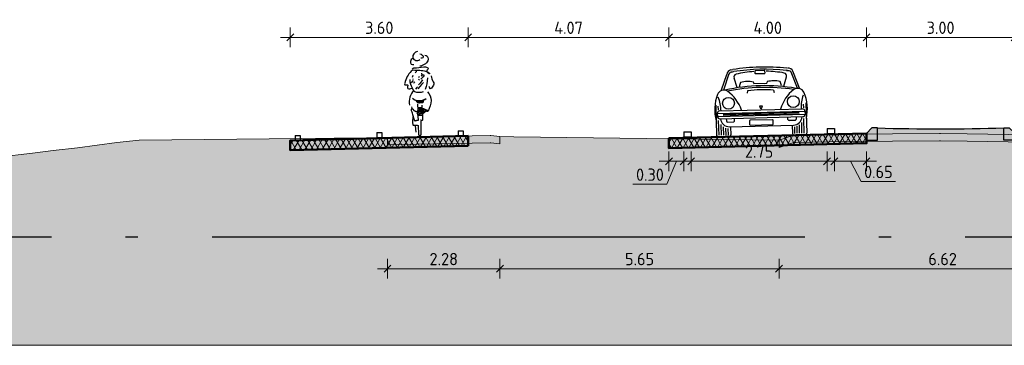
# Model space of a CAD drawing. Header units: metres. Extents: x -54 to 109, y -117 to 84.
# Tile 44 of 256: x 6.69 to 26.62, y -85.62 to -79.03. Entities that reach past the tile are written whole.
import ezdxf

# ---------------------------------------------------------------- set-up
doc = ezdxf.new("R2010")
doc.units = ezdxf.units.M
doc.linetypes.add('AL-NAP_LIJN', pattern=[15.25, 12, -1.5, 0.25, -1.5])
doc.layers.get('Defpoints').update_dxf_attribs({"color": 151})
for name, color, linetype, lineweight in [('B-WE-GW-MAAIVELD-GD', 253, 'Continuous', 18), ('N-WE-GR-BOOM-S', 90, 'Continuous', 25), ('N-WE-VH-KANTOPSLUITING_TROTTOIRBAND_RWS-SD', 210, 'Continuous', 25), ('N-WE-VH-VERHARDING-GD', 252, 'Continuous', 50), ('N-WE-VH-VERHARDING_ASFALT_DEKLAAG-AD', 252, 'Continuous', 18), ('N-WE-VW-MARKERING-GD', 7, 'Continuous', 35), ('N-WE-VW-MARKERING-S', 7, 'Continuous', 25), ('X-XX-AL-AANKLEDING-SD', 7, 'Continuous', 25), ('X-XX-AL-M', 7, 'Continuous', 18), ('X-XX-AL-NAP-GD', 7, 'AL-NAP_LIJN', 25), ('X-XX-AL_BINDEND-M', 10, 'Continuous', 18)]:
    doc.layers.add(name, color=color, linetype=linetype, lineweight=lineweight)
doc.layers.add('N-WE-GW-GROND_ZAND_DRAINEERZAND-V', color=7, linetype='Continuous', lineweight=18, true_color=0xf6e8be)
doc.layers.add('N-WE-GW-GROND_ZAND_FUNDERINGSZAND-V', color=7, linetype='Continuous', lineweight=18, true_color=0xf8ed6b)
doc.styles.add('NLCS-ISO-M100-T25', font='NLCS-ISO.ttf', dxfattribs={"height": 0.25})
doc.dimstyles.new('NLCS-M100-T25-SCHRAP_L2_H2', dxfattribs={"dimscale": 0.1, "dimtxt": 2.5, "dimasz": 1.4, "dimexe": 2, "dimexo": 2, "dimgap": 0.7, "dimtad": 1, "dimzin": 0, "dimdsep": 46, "dimtxsty": 'NLCS-ISO-M100-T25', "dimblk": 'OBLIQUE', "dimcen": 0, "dimdle": 2, "dimclrd": 256, "dimclre": 256, "dimclrt": 256, "dimazin": 0, "dimtfac": 1, "dimtdec": 3, "dimtofl": 0, "dimtmove": 0, "dimatfit": 3, "dimldrblk": 'OBLIQUE', "dimfxl": 2, "dimfxlon": 1, "dimtfillclr": 256, "dimtolj": 1, "dimtzin": 0, "dimlwd": -1, "dimlwe": -1, "dimarcsym": 0})

# ---------------------------------------------------------------- blocks, each defined once
blk = doc.blocks.new('VW-MARKERING_015')
at = {"layer": 'N-WE-VW-MARKERING-S'}
for p, q in [((-0.075, 0.1), (0.075, 0.1)), ((-0.075, 0.1), (-0.075, 0)), ((-0.075, 0), (0.075, 0)), ((0.075, 0.1), (0.075, 0))]:
    blk.add_line(p, q, dxfattribs=at)
blk = doc.blocks.new('_Oblique')
at = {"color": 0, "linetype": 'ByBlock', "lineweight": -2}
blk.add_line((-0.5, -0.5), (0.5, 0.5), dxfattribs=at)
blk = doc.blocks.new('*D299')
at = {"layer": 'Defpoints', "color": 0, "transparency": 16777216}
for p in [(19.834, -81.426), (20.134, -81.418), (20.134, -81.895)]:
    blk.add_point(p, dxfattribs=at)
at = {"layer": 'X-XX-AL_BINDEND-M', "transparency": 16777216}
for p, q in [((19.834, -81.695), (19.834, -82.095)), ((20.134, -81.695), (20.134, -82.095)), ((19.634, -81.895), (20.334, -81.895)), ((19.984, -81.895), (19.794, -82.362)), ((19.794, -82.362), (19.104, -82.362))]:
    blk.add_line(p, q, dxfattribs=at)
at = {"layer": 'X-XX-AL_BINDEND-M', "transparency": 16777216, "xscale": 0.14, "yscale": 0.14, "zscale": 0.14, "rotation": 180}
blk.add_blockref('_Oblique', (19.834, -81.895), dxfattribs=at)
at = {"layer": 'X-XX-AL_BINDEND-M', "transparency": 16777216, "xscale": 0.14, "yscale": 0.14, "zscale": 0.14}
blk.add_blockref('_Oblique', (20.134, -81.895), dxfattribs=at)
at = {"layer": 'X-XX-AL_BINDEND-M', "transparency": 16777216, "insert": (19.449, -82.167), "char_height": 0.25, "attachment_point": 5, "style": 'NLCS-ISO-M100-T25'}
blk.add_mtext('\\A1;0.30', dxfattribs=at)
blk = doc.blocks.new('*D300')
at = {"layer": 'Defpoints', "color": 0, "transparency": 16777216}
for p in [(20.284, -81.414), (23.034, -81.346), (23.034, -81.895)]:
    blk.add_point(p, dxfattribs=at)
at = {"layer": 'X-XX-AL_BINDEND-M', "transparency": 16777216}
for p, q in [((20.284, -81.695), (20.284, -82.095)), ((23.034, -81.695), (23.034, -82.095)), ((20.084, -81.895), (23.234, -81.895))]:
    blk.add_line(p, q, dxfattribs=at)
at = {"layer": 'X-XX-AL_BINDEND-M', "transparency": 16777216, "xscale": 0.14, "yscale": 0.14, "zscale": 0.14, "rotation": 180}
blk.add_blockref('_Oblique', (20.284, -81.895), dxfattribs=at)
at = {"layer": 'X-XX-AL_BINDEND-M', "transparency": 16777216, "xscale": 0.14, "yscale": 0.14, "zscale": 0.14}
blk.add_blockref('_Oblique', (23.034, -81.895), dxfattribs=at)
at = {"layer": 'X-XX-AL_BINDEND-M', "transparency": 16777216, "insert": (21.659, -81.7), "char_height": 0.25, "attachment_point": 5, "style": 'NLCS-ISO-M100-T25'}
blk.add_mtext('\\A1;2.75', dxfattribs=at)
blk = doc.blocks.new('*D301')
at = {"layer": 'Defpoints', "color": 0, "transparency": 16777216}
for p in [(23.184, -81.331), (23.834, -81.33), (23.834, -81.895)]:
    blk.add_point(p, dxfattribs=at)
at = {"layer": 'X-XX-AL_BINDEND-M', "transparency": 16777216}
for p, q in [((23.184, -81.695), (23.184, -82.095)), ((23.834, -81.695), (23.834, -82.095)), ((22.984, -81.895), (24.034, -81.895)), ((23.509, -81.895), (23.729, -82.307)), ((23.729, -82.307), (24.419, -82.307))]:
    blk.add_line(p, q, dxfattribs=at)
at = {"layer": 'X-XX-AL_BINDEND-M', "transparency": 16777216, "xscale": 0.14, "yscale": 0.14, "zscale": 0.14, "rotation": 180}
blk.add_blockref('_Oblique', (23.184, -81.895), dxfattribs=at)
at = {"layer": 'X-XX-AL_BINDEND-M', "transparency": 16777216, "xscale": 0.14, "yscale": 0.14, "zscale": 0.14}
blk.add_blockref('_Oblique', (23.834, -81.895), dxfattribs=at)
at = {"layer": 'X-XX-AL_BINDEND-M', "transparency": 16777216, "insert": (24.074, -82.112), "char_height": 0.25, "attachment_point": 5, "style": 'NLCS-ISO-M100-T25'}
blk.add_mtext('\\A1;0.65', dxfattribs=at)
blk = doc.blocks.new('N-SVH-KANTOPSLUITING_RWS_110 220X250-D')
h = blk.add_hatch(color=8)
h.dxf.hatch_style = 1
h.paths.add_polyline_path([(0, 0), (-0.11, 0), (-0.22, -0.11), (-0.22, -0.25), (0, -0.25)])
at = {"flags": 128}
blk.add_lwpolyline([(-0.22, -0.25), (0, -0.25), (0, 0), (-0.11, 0), (-0.22, -0.11)], close=True, dxfattribs=at)
blk = doc.blocks.new('VW-MARKERING_010')
at = {"layer": 'N-WE-VW-MARKERING-S'}
for p, q in [((-0.05, 0.1), (0.05, 0.1)), ((-0.05, 0.1), (-0.05, 0)), ((-0.05, 0), (0.05, 0)), ((0.05, 0.1), (0.05, 0))]:
    blk.add_line(p, q, dxfattribs=at)
blk = doc.blocks.new('*D330')
at = {"layer": 'B-WE-GW-MAAIVELD-GD', "transparency": 16777216}
for p, q in [((22.064, -83.872), (22.064, -84.272)), ((28.686, -83.872), (28.686, -84.272)), ((21.864, -84.072), (28.886, -84.072))]:
    blk.add_line(p, q, dxfattribs=at)
at = {"layer": 'Defpoints', "color": 0, "transparency": 16777216}
for p in [(22.064, -81.617), (28.686, -81.99), (28.686, -84.072)]:
    blk.add_point(p, dxfattribs=at)
at = {"layer": 'B-WE-GW-MAAIVELD-GD', "transparency": 16777216, "xscale": 0.14, "yscale": 0.14, "zscale": 0.14}
for p, rotation in [((22.064, -84.072), 179.9999999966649), ((28.686, -84.072), 359.9999999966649)]:
    blk.add_blockref('_Oblique', p, dxfattribs=dict(at, rotation=rotation))
at = {"layer": 'B-WE-GW-MAAIVELD-GD', "transparency": 16777216, "insert": (25.375, -83.877), "char_height": 0.25, "attachment_point": 5, "rotation": 360, "style": 'NLCS-ISO-M100-T25'}
blk.add_mtext('\\A1;6.62', dxfattribs=at)
blk = doc.blocks.new('*D342')
at = {"layer": 'B-WE-GW-MAAIVELD-GD', "transparency": 16777216}
for p, q in [((16.413, -83.872), (16.413, -84.272)), ((22.064, -83.872), (22.064, -84.272)), ((22.264, -84.072), (16.213, -84.072))]:
    blk.add_line(p, q, dxfattribs=at)
at = {"layer": 'Defpoints', "color": 0, "transparency": 16777216}
for p in [(22.064, -81.617), (16.413, -81.953), (16.413, -84.072)]:
    blk.add_point(p, dxfattribs=at)
at = {"layer": 'B-WE-GW-MAAIVELD-GD', "transparency": 16777216, "xscale": 0.14, "yscale": 0.14, "zscale": 0.14}
for p, rotation in [((16.413, -84.072), 179.9999999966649), ((22.064, -84.072), 359.9999999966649)]:
    blk.add_blockref('_Oblique', p, dxfattribs=dict(at, rotation=rotation))
at = {"layer": 'B-WE-GW-MAAIVELD-GD', "transparency": 16777216, "insert": (19.239, -83.877), "char_height": 0.25, "attachment_point": 5, "rotation": 360, "style": 'NLCS-ISO-M100-T25'}
blk.add_mtext('\\A1;5.65', dxfattribs=at)
blk = doc.blocks.new('*D343')
at = {"layer": 'B-WE-GW-MAAIVELD-GD', "transparency": 16777216}
for p, q in [((14.136, -83.872), (14.136, -84.272)), ((16.413, -83.872), (16.413, -84.272)), ((16.613, -84.072), (13.936, -84.072))]:
    blk.add_line(p, q, dxfattribs=at)
at = {"layer": 'Defpoints', "color": 0, "transparency": 16777216}
for p in [(14.136, -81.972), (16.413, -81.953), (14.136, -84.072)]:
    blk.add_point(p, dxfattribs=at)
at = {"layer": 'B-WE-GW-MAAIVELD-GD', "transparency": 16777216, "xscale": 0.14, "yscale": 0.14, "zscale": 0.14}
for p, rotation in [((14.136, -84.072), 179.9999999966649), ((16.413, -84.072), 359.9999999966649)]:
    blk.add_blockref('_Oblique', p, dxfattribs=dict(at, rotation=rotation))
at = {"layer": 'B-WE-GW-MAAIVELD-GD', "transparency": 16777216, "insert": (15.275, -83.877), "char_height": 0.25, "attachment_point": 5, "rotation": 360, "style": 'NLCS-ISO-M100-T25'}
blk.add_mtext('\\A1;2.28', dxfattribs=at)
blk = doc.blocks.new('*D420')
at = {"layer": 'Defpoints', "color": 0, "transparency": 16777216}
for p in [(23.834, -79.385), (23.834, -81.33), (19.834, -82.151)]:
    blk.add_point(p, dxfattribs=at)
at = {"layer": 'X-XX-AL_BINDEND-M', "transparency": 16777216}
for p, q in [((19.834, -79.585), (19.834, -79.185)), ((23.834, -79.585), (23.834, -79.185)), ((19.634, -79.385), (24.034, -79.385))]:
    blk.add_line(p, q, dxfattribs=at)
at = {"layer": 'X-XX-AL_BINDEND-M', "transparency": 16777216, "xscale": 0.14, "yscale": 0.14, "zscale": 0.14, "rotation": 180}
blk.add_blockref('_Oblique', (19.834, -79.385), dxfattribs=at)
at = {"layer": 'X-XX-AL_BINDEND-M', "transparency": 16777216, "xscale": 0.14, "yscale": 0.14, "zscale": 0.14}
blk.add_blockref('_Oblique', (23.834, -79.385), dxfattribs=at)
at = {"layer": 'X-XX-AL_BINDEND-M', "transparency": 16777216, "insert": (21.834, -79.19), "char_height": 0.25, "attachment_point": 5, "style": 'NLCS-ISO-M100-T25'}
blk.add_mtext('\\A1;4.00', dxfattribs=at)
blk = doc.blocks.new('*D421')
at = {"layer": 'Defpoints', "color": 0, "transparency": 16777216}
for p in [(15.768, -79.385), (15.768, -81.381), (19.834, -81.895)]:
    blk.add_point(p, dxfattribs=at)
at = {"layer": 'X-XX-AL-M', "transparency": 16777216}
for p, q in [((15.768, -79.585), (15.768, -79.185)), ((19.834, -79.585), (19.834, -79.185)), ((20.034, -79.385), (15.568, -79.385))]:
    blk.add_line(p, q, dxfattribs=at)
at = {"layer": 'X-XX-AL-M', "transparency": 16777216, "xscale": 0.14, "yscale": 0.14, "zscale": 0.14, "rotation": 180}
blk.add_blockref('_Oblique', (15.768, -79.385), dxfattribs=at)
at = {"layer": 'X-XX-AL-M', "transparency": 16777216, "xscale": 0.14, "yscale": 0.14, "zscale": 0.14}
blk.add_blockref('_Oblique', (19.834, -79.385), dxfattribs=at)
at = {"layer": 'X-XX-AL-M', "transparency": 16777216, "insert": (17.801, -79.19), "char_height": 0.25, "attachment_point": 5, "style": 'NLCS-ISO-M100-T25'}
blk.add_mtext('\\A1;4.07', dxfattribs=at)
blk = doc.blocks.new('*D422')
at = {"layer": 'Defpoints', "color": 0, "transparency": 16777216}
for p in [(12.168, -79.385), (12.168, -81.471), (15.768, -81.381)]:
    blk.add_point(p, dxfattribs=at)
at = {"layer": 'X-XX-AL_BINDEND-M', "transparency": 16777216}
for p, q in [((12.168, -79.585), (12.168, -79.185)), ((15.768, -79.585), (15.768, -79.185)), ((15.968, -79.385), (11.968, -79.385))]:
    blk.add_line(p, q, dxfattribs=at)
at = {"layer": 'X-XX-AL_BINDEND-M', "transparency": 16777216, "xscale": 0.14, "yscale": 0.14, "zscale": 0.14, "rotation": 180}
blk.add_blockref('_Oblique', (12.168, -79.385), dxfattribs=at)
at = {"layer": 'X-XX-AL_BINDEND-M', "transparency": 16777216, "xscale": 0.14, "yscale": 0.14, "zscale": 0.14}
blk.add_blockref('_Oblique', (15.768, -79.385), dxfattribs=at)
at = {"layer": 'X-XX-AL_BINDEND-M', "transparency": 16777216, "insert": (13.968, -79.19), "char_height": 0.25, "attachment_point": 5, "style": 'NLCS-ISO-M100-T25'}
blk.add_mtext('\\A1;3.60', dxfattribs=at)
blk = doc.blocks.new('*D423')
at = {"layer": 'Defpoints', "color": 0, "transparency": 16777216}
for p in [(26.834, -79.385), (23.834, -81.33), (26.834, -81.327)]:
    blk.add_point(p, dxfattribs=at)
at = {"layer": 'X-XX-AL_BINDEND-M', "transparency": 16777216}
for p, q in [((23.834, -79.585), (23.834, -79.185)), ((26.834, -79.585), (26.834, -79.185)), ((23.634, -79.385), (27.034, -79.385))]:
    blk.add_line(p, q, dxfattribs=at)
at = {"layer": 'X-XX-AL_BINDEND-M', "transparency": 16777216, "xscale": 0.14, "yscale": 0.14, "zscale": 0.14, "rotation": 180}
blk.add_blockref('_Oblique', (23.834, -79.385), dxfattribs=at)
at = {"layer": 'X-XX-AL_BINDEND-M', "transparency": 16777216, "xscale": 0.14, "yscale": 0.14, "zscale": 0.14}
blk.add_blockref('_Oblique', (26.834, -79.385), dxfattribs=at)
at = {"layer": 'X-XX-AL_BINDEND-M', "transparency": 16777216, "insert": (25.334, -79.19), "char_height": 0.25, "attachment_point": 5, "style": 'NLCS-ISO-M100-T25'}
blk.add_mtext('\\A1;3.00', dxfattribs=at)
blk = doc.blocks.new('SAL-AANKLEDING_FIETSTER_ACHTERAANZICHT-D')
for points in [[(-0.05, 1.702, 0.372994), (-0.144, 1.577, 0.503668), (-0.004, 1.537, 150.934799)], [(0.098, 1.627, -0.402545), (0.168, 1.556, -0.204448), (0.134, 1.473, -0.107787), (0.036, 1.411, -0.232599), (-0.004, 1.407, 0.756423)], [(0.002, 1.653, -0.251678), (0.069, 1.599, -0.398814), (0.06, 1.577, -0.187011), (0.02, 1.564, 2.207361)], [(-0.14, 1.565, 0.236676), (-0.192, 1.497, 0.583386), (-0.122, 1.438, -0.497614)], [(-0.156, 1.35, -0.154336), (-0.119, 1.368, 0.021693), (0.077, 1.392, -0.153975), (0.151, 1.377, -0.433195), (0.162, 1.339, -0.162977), (0.143, 1.321, 0.569715), (0.152, 1.296, 0.021653), (0.192, 1.26, -1.283993), (0.184, 1.254, 0.093544), (0.124, 1.295, 0.069195), (-0.003, 1.315, -0.023921), (-0.134, 1.321, 0.290835), (-0.175, 1.305, 0.143139), (-0.305, 1.061, 0.369113), (-0.303, 1.027, -0.046879), (-0.248, 1.03, -0.302343), (-0.241, 1.004, 0.421236), (-0.243, 0.955, 0.24644), (-0.164, 0.958, -4.327813)], [(0.228, 1.207, 0.107816), (0.271, 1.088, -0.189381), (0.28, 1.041, -0.091131), (0.263, 0.999, -0.043732), (0.235, 0.962, -0.167948), (0.21, 0.948, -0.498715), (0.199, 0.958, 0.241276), (0.185, 0.993, 2.413704)], [(0.067, 0.884, -0.173851), (-0.102, 0.884, 0.000578), (-0.124, 0.914, -0.07661), (-0.181, 1.031, -0.079973), (-0.197, 1.137, -39.687992)], [(0.156, 1.168, -0.053306), (0.109, 0.933, 2.556335)], [(-0.127, 0.915, 0.224282), (-0.209, 0.617, 1.028931)], [(0.154, 0.888, -0.165288), (0.229, 0.709, -0.089622), (0.167, 0.495, 0.086704), (0.049, 0.546), (0.048, 0.617)], [(-0.047, 0.641), (-0.043, 0.511, -0.034198), (-0.053, 0.486, 0.227614), (-0.058, 0.443, -0.044454), (-0.041, 0.39), (-0.033, 0.302), (-0.104, 0.289), (-0.138, 0.395, 0.132618), (-0.169, 0.501, -0.216367), (-0.156, 0.545, -1.928019)], [(-0.148, 0.754, 0.205807), (-0.003, 0.707, 0.105757), (0.112, 0.743, -0.456483), (0.121, 0.735, 0.023268), (0.076, 0.715, 0.20987), (0.065, 0.702, 0.124642), (0.065, 0.683, -0.545926), (0.045, 0.664, -0.163265), (-0.055, 0.667, 0.038987), (-0.069, 0.696, 0.125271), (-0.103, 0.713), (-0.129, 0.74)], [(-0.171, 0.584, 0.221629), (-0.095, 0.494), (-0.074, 0.494), (-0.084, 0.481), (-0.1, 0.493)], [(0.169, 0.498, -0.325073), (0.139, 0.489, 0.185728), (0.111, 0.488, -0.09132), (0.061, 0.439, 0.488493), (0.055, 0.416), (0.053, 0.321, -0.568599), (0.024, 0.305, -0.009736), (0.01, 0.313, 0.656385)], [(-0.138, 0.398, 0.098289), (-0.141, 0.216, 0.549463), (-0.122, 0.209, -0.073152), (-0.037, 0.205), (-0.031, 0.028, 0.941313), (0.029, 0.026), (0.028, 0.292)]]:
    blk.add_lwpolyline(points, format="xyb")
for points in [[(-0.14, 1.218), (-0.15, 1.196), (-0.158, 1.178)], [(-0.072, 1.312), (-0.078, 1.292), (-0.098, 1.273)], [(0.09, 1.225), (0.064, 1.192), (0.021, 1.144)], [(0.044, 1.251), (0.029, 1.247)], [(0.085, 1.223), (0.053, 1.232), (0.029, 1.206), (0.054, 1.216)], [(-0.134, 1.112), (-0.166, 1.079), (-0.185, 1.064)], [(-0.135, 1.144), (-0.146, 1.135)], [(-0.099, 1.089), (-0.12, 1.068), (-0.129, 1.051)], [(0.075, 1.075), (0.035, 1.032), (0, 0.993), (-0.044, 0.948)], [(-0.01, 1.186), (-0.029, 1.175)], [(-0.014, 1.142), (-0.029, 1.124)], [(0.055, 1.125), (0.008, 1.062), (-0.027, 1.025)], [(-0.049, 0.985), (-0.062, 0.972), (-0.086, 0.941)], [(-0.059, 0.686), (-0.039, 0.673), (-0.02, 0.667), (-0.027, 0.685), (-0.048, 0.689)], [(-0.058, 0.698), (0.007, 0.7), (0.087, 0.725)], [(0.059, 0.709), (0.047, 0.677), (0.004, 0.664), (0.011, 0.688), (0.041, 0.702), (0.031, 0.685)], [(-0.035, 0.558), (0.04, 0.561), (0.037, 0.547), (-0.029, 0.538), (-0.003, 0.525), (0.043, 0.532), (0.102, 0.517), (0.126, 0.505), (0.086, 0.486), (0.065, 0.467), (0.037, 0.436), (-0.027, 0.427), (-0.049, 0.451), (-0.031, 0.509), (0.049, 0.514), (0.074, 0.5), (0.031, 0.469), (0.003, 0.446), (-0.028, 0.461), (-0.014, 0.482), (0.029, 0.495), (-0.019, 0.495), (0.037, 0.501)], [(-0.045, 0.565), (0.049, 0.571)], [(-0.044, 0.412), (0.031, 0.412), (0.051, 0.413)], [(-0.1, 0.303), (-0.037, 0.316)], [(-0.096, 0.297), (-0.048, 0.311)], [(-0.078, 0.07), (-0.091, 0.193)]]:
    blk.add_lwpolyline(points)
blk.add_circle((-0.006, 0.681), 0.00976)
blk = doc.blocks.new('SAL-AANKLEDING_AUTO1_VOORAANZICHT-D')
for p, q in [((-0.788, 0.952), (-0.677, 1.263)), ((-0.746, 0.954), (-0.627, 1.279)), ((-0.588, 1.357), (-0.554, 1.362)), ((-0.58, 1.309), (-0.535, 1.319)), ((0.534, 1.317), (0.566, 1.311)), ((0.58, 1.309), (0.535, 1.319)), ((0.588, 1.357), (0.554, 1.362)), ((0.746, 0.954), (0.627, 1.279)), ((0.788, 0.952), (0.677, 1.263)), ((-0.474, 0.998), (-0.529, 1.187)), ((-0.132, 1.068), (0.132, 1.068)), ((0.474, 0.998), (0.529, 1.187)), ((-0.788, 0.952), (-0.792, 0.939)), ((-0.264, 0.924), (-0.276, 0.876)), ((0.264, 0.924), (0.276, 0.876)), ((0.788, 0.952), (0.792, 0.94)), ((-0.912, 0.648), (-0.912, 0.036)), ((-0.864, 0.552), (-0.864, 0.624)), ((0.031, 0.607), (-0.031, 0.607)), ((-0.031, 0.607), (-0.013, 0.56)), ((0.013, 0.56), (0.031, 0.607)), ((0.864, 0.552), (0.864, 0.624)), ((0.912, 0.648), (0.912, 0.036)), ((-0.888, 0.48), (-0.888, 0.42)), ((-0.888, 0.48), (0.888, 0.48)), ((-0.888, 0.42), (0.888, 0.42)), ((-0.84, 0.528), (0.84, 0.528)), ((-0.768, 0.462), (0.768, 0.462)), ((-0.768, 0.439), (0.768, 0.439)), ((-0.013, 0.56), (0.013, 0.56)), ((0.888, 0.48), (0.888, 0.42)), ((-0.864, 0.036), (-0.864, 0.336)), ((-0.84, 0.372), (0.84, 0.372)), ((-0.816, 0.036), (-0.816, 0.252)), ((-0.768, 0.036), (-0.768, 0.204)), ((-0.708, 0.372), (-0.708, 0.324)), ((-0.684, 0.3), (-0.564, 0.3)), ((-0.648, 0.204), (0.648, 0.204)), ((-0.624, 0.204), (-0.624, 0.036)), ((-0.54, 0.324), (-0.54, 0.372)), ((-0.24, 0.312), (-0.24, 0.24)), ((0.228, 0.324), (-0.228, 0.324)), ((-0.228, 0.228), (0.228, 0.228)), ((0.24, 0.24), (0.24, 0.312)), ((0.54, 0.324), (0.54, 0.372)), ((0.684, 0.3), (0.564, 0.3)), ((0.624, 0.204), (0.624, 0.036)), ((0.708, 0.372), (0.708, 0.324)), ((0.768, 0.036), (0.768, 0.204)), ((0.816, 0.036), (0.816, 0.252)), ((0.864, 0.036), (0.864, 0.336)), ((-0.72, 0.036), (-0.72, 0.18)), ((-0.672, 0.036), (-0.672, 0.168)), ((0.672, 0.036), (0.672, 0.168)), ((0.72, 0.036), (0.72, 0.18)), ((-0.66, 0), (-0.876, 0)), ((0.66, 0), (0.876, 0))]:
    blk.add_line(p, q)
blk.add_lwpolyline([(-0.093, 1.266), (0.087, 1.266, 0.414214), (0.099, 1.278), (0.099, 1.314, 0.414214), (0.087, 1.326), (-0.093, 1.326, 0.414214), (-0.105, 1.314), (-0.105, 1.278, 0.414214)], format="xyb", close=True)
for centre in [(-0.656, 0.68), (0.656, 0.68)]:
    blk.add_circle(centre, 0.12)
for centre, radius, start, end in [((-0.009, -2.743), 4.14, 82.3594, 97.5551), ((-0.566, 1.248), 0.111, 101.548, 171.8699), ((-0.577, 1.255), 0.0552, 82.0304, 163.426), ((-0.009, -2.748), 4.1, 82.3788, 97.4119), ((-0.477, 1.208), 0.0562, 101.0535, 201.9614), ((-0.003, -1.048), 2.362, 92.9501, 101.8598), ((0.003, -1.048), 2.362, 78.1402, 87.0499), ((0.477, 1.208), 0.0562, 338.0386, 78.9465), ((0.577, 1.255), 0.0552, 16.574, 97.9696), ((0.566, 1.248), 0.111, 8.1301, 78.452), ((0, -2.616), 3.636, 78.5788, 101.4212), ((-0.166, 0.981), 0.26, 154.2873, 173.3573), ((-0.265, 0.578), 0.535, 76.2947, 104.5811), ((-0.195, 1.07), 0.063, 358.49, 25.7848), ((0.195, 1.07), 0.063, 154.2152, 181.51), ((0.265, 0.578), 0.535, 75.4189, 103.7053), ((0.166, 0.981), 0.26, 6.6427, 25.7127), ((-0.062, 0.539), 0.876, 158.1986, 193.7777), ((-0.748, 0.805), 0.141, 57.5288, 155.2503), ((-1.705, 0.521), 0.894, 0.4962, 18.785), ((0, -2.809), 3.793, 79.7957, 100.2043), ((-1.125, 0.313), 0.761, 16.8813, 53.455), ((0, -1.974), 2.91, 84.7949, 95.2051), ((1.125, 0.313), 0.761, 126.545, 163.1187), ((0.748, 0.805), 0.141, 24.7497, 122.4712), ((1.705, 0.521), 0.894, 161.215, 179.5038), ((0.062, 0.539), 0.876, 346.2223, 21.8014), ((-0.84, 0.48), 0.048, 90, 180), ((-0.84, 0.42), 0.048, 180, 270), ((0.84, 0.48), 0.048, 0, 90), ((0.84, 0.42), 0.048, 270, 0), ((-0.648, 0.384), 0.18, 183.9499, 270), ((-0.684, 0.324), 0.024, 180, 270), ((-0.564, 0.324), 0.024, 270, 0), ((-0.228, 0.312), 0.012, 90, 180), ((-0.228, 0.24), 0.012, 180, 270), ((0.228, 0.312), 0.012, 0, 90), ((0.228, 0.24), 0.012, 270, 0), ((0.564, 0.324), 0.024, 180, 270), ((0.648, 0.384), 0.18, 270, 356.0501), ((0.684, 0.324), 0.024, 270, 0), ((-0.876, 0.036), 0.036, 180, 270), ((-0.66, 0.036), 0.036, 270, 0), ((0.66, 0.036), 0.036, 180, 270), ((0.876, 0.036), 0.036, 270, 0)]:
    blk.add_arc(centre, radius, start, end)

msp = doc.modelspace()

# ---------------------------------------------------------------- hatches: boundary and pattern name
at = {"layer": 'N-WE-GW-GROND_ZAND_DRAINEERZAND-V'}
h = msp.add_hatch(color=256, dxfattribs=at)
h.dxf.hatch_style = 1
h.paths.add_polyline_path([(23.834, -81.33), (19.834, -81.43), (19.834, -81.63), (23.834, -81.53)])
h = msp.add_hatch(color=256, dxfattribs=at)
h.dxf.hatch_style = 1
h.paths.add_polyline_path([(25.871, -81.489), (26.834, -81.505), (26.834, -81.467), (26.614, -81.467), (26.614, -81.351), (25.871, -81.339), (25.333, -81.331), (25.313, -81.33), (24.054, -81.34), (24.054, -81.47), (23.834, -81.47), (23.834, -81.492), (25.313, -81.48), (25.333, -81.481)])
h = msp.add_hatch(color=256, dxfattribs=at)
h.dxf.hatch_style = 1
h.paths.add_polyline_path([(25.871, -81.339), (26.614, -81.351), (26.614, -81.217, -0.016351), (24.054, -81.22), (24.054, -81.34), (25.313, -81.33), (25.333, -81.331)])
h = msp.add_hatch(color=256, dxfattribs=at)
h.dxf.hatch_style = 1
h.paths.add_polyline_path([(15.768, -81.581), (12.168, -81.671), (12.168, -81.471), (15.768, -81.381)])
at = {"layer": 'N-WE-GW-GROND_ZAND_FUNDERINGSZAND-V'}
h = msp.add_hatch(color=256, dxfattribs=at)
h.dxf.hatch_style = 1
h.paths.add_polyline_path([(30.834, -81.431), (30.834, -81.627), (28.686, -81.574), (28.686, -81.58), (28.602, -81.571), (26.834, -81.527), (26.834, -81.505), (25.871, -81.489), (25.313, -81.48), (23.834, -81.492), (23.834, -81.53), (22.204, -81.571), (22.064, -81.617), (22.064, -81.574), (19.834, -81.63), (19.834, -81.438), (16.692, -81.397), (16.413, -81.392), (16.413, -81.542), (16.2, -81.521), (15.768, -81.53), (15.768, -81.581), (12.168, -81.671), (12.168, -81.471), (12.173, -81.434), (9.109, -81.467), (8.657, -81.515), (7.857, -81.621), (7.368, -81.677), (7.002, -81.727), (6.721, -81.756), (6.482, -81.784), (4.879, -81.962), (3.867, -81.914), (3.039, -81.924), (1.072, -82.015), (-0.333, -82.093), (-1.767, -82.174), (-3.063, -82.929), (-4.425, -83.826), (-4.667, -83.834), (-4.667, -85.624), (45.333, -85.624), (45.333, -82.66), (42.546, -82.659), (42.136, -82.659), (42.042, -82.659), (41.72, -82.816), (41.459, -82.93), (41.253, -83.022), (40.613, -83.313), (40.258, -83.264), (40.017, -83.294), (39.576, -82.781), (39.36, -82.603), (39.229, -82.519), (38.752, -82.218), (38.193, -81.888), (37.314, -81.673), (36.315, -81.437), (36.315, -81.594), (36.152, -81.526), (35.107, -81.506), (34.294, -81.497), (34.236, -81.518), (34.094, -81.549), (34.094, -81.399), (31.785, -81.431)])
h = msp.add_hatch(color=256, dxfattribs=at)
h.dxf.hatch_style = 1
h.paths.add_polyline_path([(16.215, -81.521), (16.226, -81.524), (16.413, -81.542), (16.413, -81.392), (16.2, -81.371), (15.768, -81.38), (15.768, -81.53)])
h = msp.add_hatch(color=256, dxfattribs=at)
h.dxf.hatch_style = 1
h.paths.add_polyline_path([(22.204, -81.571), (22.064, -81.574), (22.064, -81.617)])
at = {"layer": 'N-WE-VH-VERHARDING_ASFALT_DEKLAAG-AD', "linetype": 'Continuous', "lineweight": 18}
h = msp.add_hatch(dxfattribs=at)
h.set_pattern_fill('AVH-ASFALT', color=252, scale=0.1, style=0, pattern_type=2)
h.set_pattern_definition([(60, (66.41834, -129.63054), (-0.08660254, 0.05), []), (120, (66.41834, -129.63054), (-0.08660254, -0.05), [])])
h.paths.add_polyline_path([(23.834, -81.33), (19.834, -81.43), (19.834, -81.63), (23.834, -81.53)])
h = msp.add_hatch(dxfattribs=at)
h.set_pattern_fill('AVH-ASFALT', color=252, scale=0.1, style=0, pattern_type=2)
h.set_pattern_definition([(60, (55.50294, -8.31655), (-0.08660254, 0.05), []), (120, (55.50294, -8.31655), (-0.08660254, -0.05), [])])
h.paths.add_polyline_path([(15.768, -81.581), (12.168, -81.671), (12.168, -81.471), (15.768, -81.381)])

# ---------------------------------------------------------------- linework, layer by layer
at = {"layer": 'B-WE-GW-MAAIVELD-GD'}
for points in [[(6.482, -81.784), (6.721, -81.756), (7.002, -81.727), (7.368, -81.677), (7.857, -81.621), (8.657, -81.515), (9.109, -81.467), (13.716, -81.417), (14.136, -81.412), (14.2, -81.411), (14.353, -81.407), (15.129, -81.393), (16.215, -81.371), (16.226, -81.374), (16.413, -81.392), (16.692, -81.397), (22.064, -81.467), (22.364, -81.367), (22.403, -81.366), (23.406, -81.346), (25.313, -81.33), (25.333, -81.331), (25.871, -81.339), (28.372, -81.381)], [(14.136, -81.412), (14.136, -81.562), (14.2, -81.561), (14.353, -81.557), (15.129, -81.543), (16.215, -81.521), (16.226, -81.524), (16.413, -81.542), (16.413, -81.392)], [(22.064, -81.467), (22.064, -81.617), (22.364, -81.517), (22.403, -81.516), (23.406, -81.496), (25.313, -81.48), (25.333, -81.481), (25.871, -81.489), (28.372, -81.531), (28.558, -81.567), (28.686, -81.58), (28.686, -81.43)]]:
    msp.add_lwpolyline(points, dxfattribs=at)
at = {"layer": 'N-WE-GR-BOOM-S'}
msp.add_arc((25.295, -42.088), 39.151, 268.1834, 271.9305, dxfattribs=at)
at = {"layer": 'N-WE-GW-GROND_ZAND_FUNDERINGSZAND-V', "flags": 128}
msp.add_lwpolyline([(45.333, -82.66), (45.333, -85.624), (-4.667, -85.624), (-4.667, -83.834)], dxfattribs=at)
at = {"layer": 'N-WE-VH-VERHARDING-GD'}
msp.add_lwpolyline([(23.834, -81.33), (19.834, -81.43), (19.834, -81.63), (23.834, -81.53)], close=True, dxfattribs=at)
at = {"layer": 'N-WE-VH-VERHARDING-GD', "flags": 128}
msp.add_lwpolyline([(15.768, -81.581), (12.168, -81.671), (12.168, -81.471), (15.768, -81.381)], close=True, dxfattribs=at)
at = {"layer": 'X-XX-AL-NAP-GD'}
msp.add_line((-4.667, -83.429), (45.333, -83.429), dxfattribs=at)

# ---------------------------------------------------------------- block references
at = {"layer": 'N-WE-GR-BOOM-S'}
for p in [(13.968, -81.414), (15.618, -81.381), (12.318, -81.471)]:
    msp.add_blockref('VW-MARKERING_010', p, dxfattribs=at)
at = {"layer": 'N-WE-VH-KANTOPSLUITING_TROTTOIRBAND_RWS-SD'}
msp.add_blockref('N-SVH-KANTOPSLUITING_RWS_110 220X250-D', (24.054, -81.22), dxfattribs=at)
at = {"layer": 'N-WE-VH-KANTOPSLUITING_TROTTOIRBAND_RWS-SD', "xscale": -1}
msp.add_blockref('N-SVH-KANTOPSLUITING_RWS_110 220X250-D', (26.614, -81.217), dxfattribs=at)
at = {"layer": 'N-WE-VW-MARKERING-GD'}
for p in [(20.209, -81.397), (23.109, -81.331)]:
    msp.add_blockref('VW-MARKERING_015', p, dxfattribs=at)
at = {"layer": 'X-XX-AL-AANKLEDING-SD'}
msp.add_blockref('SAL-AANKLEDING_FIETSTER_ACHTERAANZICHT-D', (14.791, -81.373), dxfattribs=at)
at = {"layer": 'X-XX-AL-AANKLEDING-SD', "rotation": 1.432096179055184}
msp.add_blockref('SAL-AANKLEDING_AUTO1_VOORAANZICHT-D', (21.712, -81.383), dxfattribs=at)

# ---------------------------------------------------------------- dimensions: what is measured, and where the dimension line sits
at = {"layer": 'B-WE-GW-MAAIVELD-GD'}
for base, p1, p2, picture, middle in [((16.413, -84.072), (22.064, -81.617), (16.413, -81.953), '*D342', (19.239, -83.877)), ((28.686, -84.072), (22.064, -81.617), (28.686, -81.99), '*D330', (25.375, -83.877)), ((14.136, -84.072), (16.413, -81.953), (14.136, -81.972), '*D343', (15.275, -83.877))]:
    dim = msp.add_linear_dim(base=base, p1=p1, p2=p2, angle=360, dimstyle='NLCS-M100-T25-SCHRAP_L2_H2', override={"dimtmove": 1}, dxfattribs=at)
    dim.commit()
    dim.dimension.update_dxf_attribs({"geometry": picture, "text_midpoint": middle})
at = {"layer": 'X-XX-AL-M'}
dim = msp.add_linear_dim(base=(15.768, -79.385), p1=(19.834, -81.895), p2=(15.768, -81.381), dimstyle='NLCS-M100-T25-SCHRAP_L2_H2', override={"dimtmove": 1}, dxfattribs=at)
dim.commit()
dim.dimension.update_dxf_attribs({"geometry": '*D421', "text_midpoint": (17.801, -79.19)})
at = {"layer": 'X-XX-AL_BINDEND-M'}
for base, p1, p2, picture, middle in [((12.168, -79.385), (15.768, -81.381), (12.168, -81.471), '*D422', (13.968, -79.19)), ((23.834, -79.385), (19.834, -82.151), (23.834, -81.33), '*D420', (21.834, -79.19)), ((26.834, -79.385), (23.834, -81.33), (26.834, -81.327), '*D423', (25.334, -79.19)), ((23.034, -81.895), (20.284, -81.414), (23.034, -81.346), '*D300', (21.659, -81.7))]:
    dim = msp.add_linear_dim(base=base, p1=p1, p2=p2, dimstyle='NLCS-M100-T25-SCHRAP_L2_H2', override={"dimtmove": 1}, dxfattribs=at)
    dim.commit()
    dim.dimension.update_dxf_attribs({"geometry": picture, "text_midpoint": middle})
for base, p1, p2, picture, middle in [((23.834, -81.895), (23.184, -81.331), (23.834, -81.33), '*D301', (23.799, -82.307)), ((20.134, -81.895), (19.834, -81.426), (20.134, -81.418), '*D299', (19.724, -82.362))]:
    dim = msp.add_linear_dim(base=base, p1=p1, p2=p2, dimstyle='NLCS-M100-T25-SCHRAP_L2_H2', override={"dimtmove": 1}, dxfattribs=at)
    dim.commit()
    dim.dimension.update_dxf_attribs({"geometry": picture, "text_midpoint": middle, "dimtype": 160})

doc.saveas('drawing.dxf')
